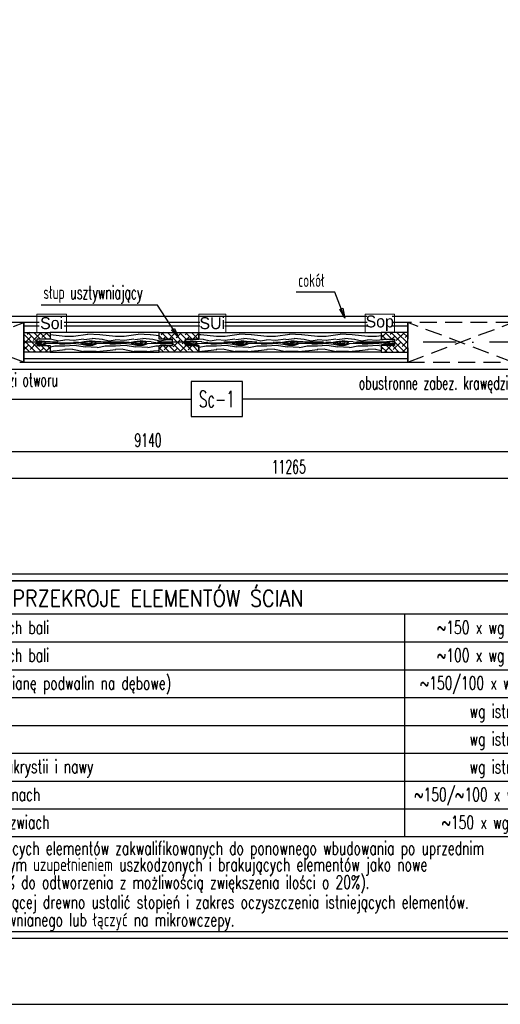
# Model space of a CAD drawing. Header units: centimetres. Extents: x 152786 to 159501, y -6718 to 1403.
# Tile 27 of 89: x 153489 to 153851, y -5032 to -4289. Entities that reach past the tile are written whole.
import ezdxf
from ezdxf.enums import TextEntityAlignment as Align

# ---------------------------------------------------------------- set-up
doc = ezdxf.new("R2010")
doc.units = ezdxf.units.CM
doc.header["$LTSCALE"] = 0.1
doc.linetypes.add('DASHDOT', pattern=[1, 0.5, -0.25, 0, -0.25])
doc.linetypes.add('DASHEDX2', pattern=[38.1, 25.4, -12.7])
doc.layers.get('0').update_dxf_attribs({"color": 45})
doc.layers.add('A_opisy więźby', color=51, linetype='Continuous', lineweight=13)
for name, color, linetype in [('A_wymiary_zewn', 4, 'Continuous'), ('Format', 7, 'Continuous'), ('hatch_R&F', 4, 'Continuous'), ('opisy_PROKON', 3, 'Continuous'), ('opisy_prętów_R&F', 2, 'Continuous'), ('opisy_R&F', 3, 'Continuous'), ('osie_R&F', 6, 'DASHDOT'), ('otwory_R&F', 8, 'DASHEDX2'), ('ozn_graficzne_R&F', 5, 'Continuous'), ('wymiary_R&F', 3, 'Continuous'), ('ściany_murowane_R&F', 13, 'Continuous')]:
    doc.layers.add(name, color=color, linetype=linetype)
doc.styles.add('1_100', font='romans.shx', dxfattribs={"width": 0.8})
doc.styles.add('arial', font='arial.ttf')
doc.styles.add('simplex 0.6', font='simplex.shx', dxfattribs={"width": 0.6})
doc.styles.add('TECH', font='FL Pismo Techniczne.ttf')
doc.dimstyles.new('1_100', dxfattribs={"dimscale": 1.5, "dimtxt": 10, "dimasz": 6, "dimexe": 0, "dimexo": 0, "dimgap": 1.5, "dimtad": 1, "dimdec": 1, "dimrnd": 1, "dimzin": 12, "dimdsep": 46, "dimtxsty": '1_100', "dimblk1": 'U1', "dimblk2": 'U1', "dimsah": 1, "dimcen": -6, "dimse1": 1, "dimse2": 1, "dimclrt": 2, "dimadec": 0, "dimazin": 0, "dimtfac": 0.072, "dimtdec": 1, "dimtix": 1, "dimtmove": 2, "dimatfit": 3, "dimldrblk": 'DOT', "dimfxl": 1, "dimtolj": 1, "dimtzin": 12, "dimarcsym": 0})
doc.dimstyles.new('1_100 ławy', dxfattribs={"dimtxt": 30, "dimasz": 18, "dimexe": 3, "dimexo": 3, "dimgap": -7, "dimtad": 1, "dimdec": 1, "dimrnd": 0.5, "dimzin": 9, "dimdsep": 46, "dimtxsty": 'arial', "dimblk": 'CLOSEDBLANK', "dimcen": 0.09, "dimadec": 0, "dimazin": 0, "dimtfac": 1, "dimtdec": 1, "dimtofl": 0, "dimtmove": 0, "dimatfit": 3, "dimldrblk": 'CLOSEDBLANK', "dimfxl": 1, "dimtvp": 1, "dimtolj": 1, "dimtzin": 0, "dimarcsym": 0})
doc.dimstyles.new('1_50 [mm] żelbet', dxfattribs={"dimtxt": 10, "dimasz": 0.5, "dimexe": 0.18, "dimexo": 0.0625, "dimgap": 3.5, "dimtad": 1, "dimlfac": 10, "dimrnd": 5, "dimdsep": 46, "dimtxsty": 'simplex 0.6', "dimblk1": 'KR', "dimblk2": 'KR', "dimsah": 1, "dimcen": 0.09, "dimse1": 1, "dimse2": 1, "dimclrd": 8, "dimadec": 0, "dimazin": 0, "dimtfac": 1, "dimtofl": 0, "dimtmove": 0, "dimatfit": 3, "dimfxl": 1, "dimtvp": 1, "dimtfill": 1, "dimtfillclr": 256, "dimtolj": 1, "dimtzin": 0, "dimarcsym": 0})
pattern_1 = [(349.6952, (3991.841, 1219.5027), (228.600036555, -38.09980505), [4.259694, -421.711222]), (0, (3996.032, 1218.74), (38.1, 38.1), [4.191, -33.909]), (18.4349, (4000.223, 1218.741), (76.2000172, 38.0999391), [3.6144705, -116.868283]), (172.875, (4003.652, 1219.8837), (266.70001447, -38.09993454), [3.071736, -304.1002935]), (174.8056, (4000.604, 1220.2647), (381.000025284, -38.09981744), [4.208298, -416.619957]), (194.0362, (3996.413, 1220.646), (-114.30002066, -38.09992533), [4.712703, -152.377597]), (9.4623, (3994.889, 1219.503), (190.50002997, 38.0999298), [2.3175465, -229.4357235]), (353.6598, (3997.175, 1219.8837), (-304.79997661, 38.10006039), [3.450108, -341.560061]), (185.7106, (4000.604, 1219.5027), (-342.89997768, -38.10005066), [3.8290125, -379.071264]), (168.6901, (3996.794, 1219.122), (152.40002937, -38.0999093), [1.942719, -192.329905]), (354.8056, (3988.412, 1219.1217), (-381.000025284, 38.09981744), [4.208298, -416.619957]), (348.6901, (3992.603, 1218.741), (-152.40002937, 38.0999093), [3.885438, -190.387186]), (0, (3996.413, 1217.98), (38.1, 38.1), [4.572, -33.528]), (20.556, (4000.985, 1217.9787), (190.50007021, 76.1998468), [3.255264, -322.271288]), (3.8141, (4004.033, 1219.1217), (533.39997427, 38.100233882), [5.727687, -567.04089]), (354.8056, (4009.748, 1219.5027), (-381.000025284, 38.09981744), [4.208298, -416.619957]), (0, (4013.94, 1219.12), (38.1, 38.1), [4.191, -33.909]), (5.1944, (3980.03, 1219.1217), (381.000025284, 38.09981744), [4.208298, -416.619957]), (354.8056, (3984.221, 1219.5027), (-381.000025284, 38.09981744), [4.208298, -416.619957]), (0, (3980.03, 1219.884), (38.1, 38.1), [2.286, -35.814]), (5.1944, (3982.316, 1219.8837), (381.000025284, 38.09981744), [4.208298, -416.619957]), (0, (3986.507, 1220.265), (38.1, 38.1), [3.81, -34.29]), (10.3048, (3990.317, 1220.2647), (-228.600036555, -38.09980505), [4.259694, -421.711222]), (5.1944, (3994.508, 1221.0267), (381.000025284, 38.09981744), [4.208298, -416.619957]), (354.8056, (3998.699, 1221.4077), (-381.000025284, 38.09981744), [4.208298, -416.619957]), (354.8056, (4002.89, 1221.0267), (-381.000025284, 38.09981744), [4.208298, -416.619957]), (351.8699, (4007.081, 1220.646), (-228.59999127, 38.09997482), [5.3881395, -264.019513]), (0, (4012.415, 1219.884), (38.1, 38.1), [5.715, -32.385]), (347.4712, (4010.891, 1197.0237), (190.50001162, -38.09998475), [3.5126295, -347.751997]), (354.2894, (4014.32, 1196.2617), (-342.89997768, 38.10005066), [3.8290125, -379.071264]), (8.1301, (4010.891, 1197.024), (228.59999127, 38.09997482), [2.6940885, -266.713602]), (9.4623, (4013.558, 1197.405), (190.50002997, 38.0999298), [4.6350555, -227.118177]), (0, (3980.03, 1198.167), (38.1, 38.1), [4.572, -33.528]), (350.5377, (3984.602, 1198.167), (-190.50002997, 38.0999298), [2.3175465, -229.4357235]), (201.8014, (3986.888, 1197.786), (114.30000984, 38.09999637), [2.0517615, -203.123025]), (192.9946, (3984.983, 1197.0237), (342.900029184, 76.199908), [5.083188, -503.234211]), (352.875, (4015.082, 1197.0237), (-266.70001447, 38.09993454), [3.071736, -304.1002935]), (7.125, (4015.082, 1197.0237), (266.70001447, 38.09993454), [3.071736, -304.1002935]), (0, (3980.03, 1197.405), (38.1, 38.1), [3.048, -35.052]), (194.0362, (3983.078, 1197.405), (-114.30002066, -38.09992533), [3.1418025, -153.948536]), (356.6335, (3988.412, 1198.5477), (-609.59997445, 38.10041802), [6.488202, -642.331443]), (357.7094, (3994.889, 1198.1667), (-914.400004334, 38.09983787), [9.53262, -943.729075]), (3.1798, (4004.414, 1197.7857), (647.700018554, 38.09965868), [6.8685915, -679.98895]), (9.4623, (4011.272, 1198.167), (190.50002997, 38.0999298), [6.952602, -224.800668]), (10.3048, (3980.03, 1194.7377), (-228.600036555, -38.09980505), [4.259694, -421.711222]), (15.9454, (3984.221, 1195.4997), (-152.40000495, -38.09999644), [5.5474365, -271.824755]), (0, (3989.555, 1197.024), (38.1, 38.1), [4.953, -33.147]), (351.8699, (3994.508, 1197.024), (-228.59999127, 38.09997482), [5.3881395, -264.019513]), (3.5763, (3999.842, 1196.2617), (571.50002525, 38.09964605), [6.1078875, -604.681557]), (351.2538, (4005.938, 1196.6427), (266.6999754, -38.100159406), [5.0112555, -496.115988]), (345.9638, (4010.891, 1195.881), (-114.30002066, 38.09992533), [4.712703, -152.377597]), (0, (4015.463, 1194.738), (38.1, 38.1), [2.667, -35.433]), (174.8056, (3988.412, 1198.5477), (381.000025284, -38.09981744), [8.416557, -412.411697]), (355.2364, (3980.03, 1200.8337), (-419.10003665, 38.099677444), [9.1756995, -449.60907]), (0, (3989.174, 1200.07), (38.1, 38.1), [8.763, -29.337]), (4.0856, (3997.937, 1200.0717), (495.300005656, 38.09985294), [10.695165, -524.0637855]), (0, (4008.605, 1200.834), (38.1, 38.1), [9.525, -28.575]), (7.125, (3980.03, 1192.8327), (266.70001447, 38.09993454), [9.2151705, -297.956859]), (6.3402, (3989.174, 1193.9757), (304.79997661, 38.10006039), [6.9002145, -338.109954]), (357.5104, (3996.032, 1194.7377), (-838.199979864, 38.100680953), [8.771268, -868.356607]), (353.4802, (4004.795, 1194.3567), (-990.599992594, 114.299982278), [13.4217915, -1328.758531]), (3.0128, (3980.03, 1217.5977), (685.800000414, 38.100156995), [7.24902, -717.6529335]), (351.8699, (3987.269, 1217.979), (-228.59999127, 38.09997482), [8.0822295, -261.325462]), (357.6141, (3995.27, 1216.8357), (-876.300019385, 38.099342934), [9.1519245, -906.04147]), (10.6197, (4004.414, 1216.4547), (-419.099938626, -76.200307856), [6.2022225, -614.020819]), (0, (4010.51, 1217.598), (38.1, 38.1), [7.62, -30.48]), (356.8202, (3980.03, 1222.1697), (-647.700018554, 38.09965868), [6.8685915, -679.98895]), (6.009, (3986.888, 1221.7887), (-380.999991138, -38.09997376), [7.279005, -720.620466]), (6.7098, (3994.127, 1222.5507), (-342.900038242, -38.099767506), [6.5216535, -645.645267]), (354.2894, (4000.604, 1223.3127), (-342.89997768, 38.10005066), [7.6580235, -375.242252]), (347.9052, (4008.224, 1222.5507), (-342.899946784, 76.200256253), [5.4550815, -540.053898]), (9.4623, (4013.558, 1221.408), (190.50002997, 38.0999298), [4.6350555, -227.118177]), (3.8141, (3980.03, 1214.9307), (533.39997427, 38.100233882), [5.727687, -567.04089]), (347.1957, (3985.745, 1215.3117), (-495.299917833, 114.300282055), [8.595741, -850.979426]), (0, (3994.127, 1213.407), (38.1, 38.1), [9.525, -28.575]), (5.4403, (4003.652, 1213.4067), (-419.100012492, -38.099747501), [8.037195, -795.683181]), (6.7098, (4011.653, 1214.1687), (-342.900038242, -38.099767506), [6.5216535, -645.645267]), (0, (3980.03, 1224.837), (38.1, 38.1), [6.477, -31.623]), (8.1301, (3986.507, 1224.837), (228.59999127, 38.09997482), [10.776318, -258.6313725]), (357.6141, (3997.175, 1226.3607), (-876.300019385, 38.099342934), [9.1519245, -906.04147]), (354.4725, (4006.319, 1225.9797), (800.100066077, -76.199443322), [11.8661685, -1174.7515875]), (6.8428, (3980.03, 1190.1657), (-647.699976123, -76.200304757), [9.593352, -949.74015]), (0, (3989.555, 1191.31), (38.1, 38.1), [10.668, -27.432]), (356.3478, (4000.223, 1191.3087), (-1181.100036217, 76.1995157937), [17.943423, -1776.400727]), (0, (3980.03, 1203.5), (38.1, 38.1), [9.144, -28.956]), (4.7636, (3989.174, 1203.5007), (419.10003665, 38.099677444), [9.1756995, -449.60907]), (358.1524, (3998.318, 1204.2627), (-1143.00001771, 38.099783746), [11.8171335, -1169.897228]), (357.2737, (4010.129, 1203.8817), (-762.000010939, 38.099848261), [8.0100675, -792.99656]), (354.8056, (3980.03, 1209.5967), (-381.000025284, 38.09981744), [8.416557, -412.411697]), (0, (3988.412, 1208.835), (38.1, 38.1), [12.192, -25.908]), (1.9092, (4000.604, 1208.8347), (1104.899963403, 38.100923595), [11.436363, -1132.1984595]), (3.5763, (4012.034, 1209.2157), (571.50002525, 38.09964605), [6.1078875, -604.681557])]

# ---------------------------------------------------------------- blocks, each defined once
blk = doc.blocks.new('U1')
for p, q in [((0, -1), (0, 1)), ((1.5, 0), (-1.5, 0))]:
    blk.add_line(p, q)
at = {"color": 2, "const_width": 0.1}
blk.add_lwpolyline([(-0.5, -0.5), (0.5, 0.5)], dxfattribs=at)
blk = doc.blocks.new('KR')
for p, q in [((-7, 0), (7, 0)), ((-4.9, -4.9), (4.9, 4.9)), ((0, -14), (0, 14))]:
    blk.add_line(p, q)
blk = doc.blocks.new('*D385')
at = {"layer": 'Defpoints', "color": 0, "transparency": 16777216}
for p in [(153128.51, -4532.71), (154042.38, -4532.71), (154042.38, -4615.12)]:
    blk.add_point(p, dxfattribs=at)
at = {"layer": 'wymiary_R&F', "color": 8, "lineweight": -2, "transparency": 16777216}
blk.add_line((153129.01, -4615.12), (154041.88, -4615.12), dxfattribs=at)
at = {"layer": 'wymiary_R&F', "color": 8, "linetype": 'ByBlock', "lineweight": -2, "transparency": 16777216, "xscale": 0.5, "yscale": 0.5, "zscale": 0.5, "rotation": 180}
blk.add_blockref('KR', (153128.51, -4615.12), dxfattribs=at)
at = {"layer": 'wymiary_R&F', "color": 8, "linetype": 'ByBlock', "lineweight": -2, "transparency": 16777216, "xscale": 0.5, "yscale": 0.5, "zscale": 0.5}
blk.add_blockref('KR', (154042.38, -4615.12), dxfattribs=at)
at = {"layer": 'wymiary_R&F', "color": 0, "transparency": 16777216, "insert": (153585.45, -4606.62), "char_height": 10, "attachment_point": 5, "style": 'simplex 0.6', "bg_fill": 3, "box_fill_scale": 1.1, "bg_fill_color": 256, "bg_fill_true_color": 13158600, "bg_fill_transparency": 0}
blk.add_mtext('\\A1;9140', dxfattribs=at)
blk = doc.blocks.new('*D387')
at = {"layer": 'Defpoints', "color": 0, "transparency": 16777216}
for p in [(153128.51, -4532.71), (154254.91, -4532.71), (154254.91, -4635.12)]:
    blk.add_point(p, dxfattribs=at)
at = {"layer": 'wymiary_R&F', "color": 8, "lineweight": -2, "transparency": 16777216}
blk.add_line((153129.01, -4635.12), (154254.41, -4635.12), dxfattribs=at)
at = {"layer": 'wymiary_R&F', "color": 8, "linetype": 'ByBlock', "lineweight": -2, "transparency": 16777216, "xscale": 0.5, "yscale": 0.5, "zscale": 0.5, "rotation": 180}
blk.add_blockref('KR', (153128.51, -4635.12), dxfattribs=at)
at = {"layer": 'wymiary_R&F', "color": 8, "linetype": 'ByBlock', "lineweight": -2, "transparency": 16777216, "xscale": 0.5, "yscale": 0.5, "zscale": 0.5}
blk.add_blockref('KR', (154254.91, -4635.12), dxfattribs=at)
at = {"layer": 'wymiary_R&F', "color": 0, "transparency": 16777216, "insert": (153691.71, -4626.62), "char_height": 10, "attachment_point": 5, "style": 'simplex 0.6', "bg_fill": 3, "box_fill_scale": 1.1, "bg_fill_color": 256, "bg_fill_true_color": 13158600, "bg_fill_transparency": 0}
blk.add_mtext('\\A1;11265', dxfattribs=at)
blk = doc.blocks.new('osie_konstr_nadziemne')
at = {"layer": 'osie_R&F', "ltscale": 500}
blk.add_lwpolyline([(158369.1, -4532.71), (157012.51, -4532.71)], dxfattribs=at)
blk = doc.blocks.new('_ClosedBlank')
at = {"color": 0, "linetype": 'ByBlock', "lineweight": -2}
for p, q in [((-1, 0.167), (0, 0)), ((-1, 0.167), (-1, -0.167)), ((0, 0), (-1, -0.167))]:
    blk.add_line(p, q, dxfattribs=at)
blk = doc.blocks.new('*D442')
at = {"layer": 'Defpoints', "color": 0, "transparency": 16777216}
for p in [(153113.53, -4547.7), (154046.45, -4547.7), (153113.53, -4575.5)]:
    blk.add_point(p, dxfattribs=at)
at = {"layer": 'wymiary_R&F', "color": 0, "lineweight": -2, "transparency": 16777216}
for p, q in [((153113.53, -4550.7), (153113.53, -4578.5)), ((154046.45, -4550.7), (154046.45, -4578.5)), ((153656.67, -4562.25), (153618.03, -4562.25)), ((153123.53, -4575.5), (153618.03, -4575.5)), ((154036.45, -4575.5), (153656.67, -4575.5)), ((153618.03, -4588.75), (153656.67, -4588.75))]:
    blk.add_line(p, q, dxfattribs=at)
at = {"layer": 'wymiary_R&F', "color": 0, "linetype": 'ByBlock', "lineweight": -2, "transparency": 16777216, "xscale": 10, "yscale": 10, "zscale": 10, "rotation": 180}
blk.add_blockref('_ClosedBlank', (153113.53, -4575.5), dxfattribs=at)
at = {"layer": 'wymiary_R&F', "color": 0, "linetype": 'ByBlock', "lineweight": -2, "transparency": 16777216, "xscale": 10, "yscale": 10, "zscale": 10}
blk.add_blockref('_ClosedBlank', (154046.45, -4575.5), dxfattribs=at)
at = {"layer": 'wymiary_R&F', "transparency": 16777216, "insert": (153637.35, -4575.5), "char_height": 12.5, "attachment_point": 5, "style": 'simplex 0.6', "bg_fill": 3, "box_fill_scale": 1.1, "bg_fill_color": 256, "bg_fill_true_color": 13158600, "bg_fill_transparency": 0}
blk.add_mtext('\\A1;{\\C2;Sc-1}', dxfattribs=at)
at = {"layer": 'wymiary_R&F', "color": 0, "lineweight": -2, "transparency": 16777216}
for p, q in [((153618.03, -4562.25), (153618.03, -4588.75)), ((153656.67, -4588.75), (153656.67, -4562.25))]:
    blk.add_line(p, q, dxfattribs=at)
blk = doc.blocks.new('tab_przekroje ścian')
at = {"color": 4}
for points in [[(155207.07, -1210.2), (155937.07, -1210.2), (155937.07, -935.66), (155207.07, -935.66)], [(155212.07, -1205.2), (155932.07, -1205.2), (155932.07, -940.66), (155212.07, -940.66)], [(155212.07, -940.66), (155932.07, -940.66), (155932.07, -965.66), (155212.07, -965.66)]]:
    blk.add_lwpolyline(points, close=True, dxfattribs=at)
for points in [[(155267.07, -965.66), (155267.07, -1133.66)], [(155749.4, -965.93), (155749.4, -1133.93)], [(155212.07, -986.66), (155932.07, -986.66)], [(155212.07, -1007.66), (155932.07, -1007.66)], [(155212.07, -1028.66), (155932.07, -1028.66)], [(155212.07, -1049.66), (155932.07, -1049.66)], [(155212.07, -1070.66), (155932.07, -1070.66)], [(155212.07, -1091.66), (155932.07, -1091.66)], [(155212.07, -1112.66), (155932.07, -1112.66)], [(155212.07, -1133.66), (155932.07, -1133.66)], [(155212.07, -1133.66), (155932.07, -1133.66)], [(155212.07, -1205.2), (155932.07, -1205.2)]]:
    blk.add_lwpolyline(points, dxfattribs=at)
at = {"layer": 'opisy_R&F', "color": 2, "style": 'simplex 0.6', "width": 0.85}
blk.add_text('PRZEKROJE ELEMENTÓW ŚCIAN', height=12.5, dxfattribs=at).set_placement((155563.42, -960), align=Align.CENTER)
at = {"layer": 'opisy_R&F', "style": 'simplex 0.6', "width": 0.68}
for s, p in [('Sc1', (155232.79, -980.69)), ('ściany bali - geometria wg istniejących bali ', (155275.58, -980.69)), ('~150 x wg istn. geometrii', (155774.04, -980.69)), ('Sc2', (155231.37, -1001.69)), ('ściany bali - geometria wg istniejących bali ', (155275.58, -1001.69)), ('~100 x wg istn. geometrii', (155774.04, -1001.69)), ('Pd', (155234.37, -1022.69)), ('projektowane podwaliny (założono wymianę podwalin na dębowe)', (155275.58, -1022.69)), ('~150/100 x wg istn. geometrii', (155761.19, -1022.69)), ('oczepy istniejące', (155274.66, -1043.69)), ('Ocz', (155231.44, -1043.69)), ('wg istn. geometrii', (155798.53, -1043.88)), ('SUi', (155231.53, -1064.69)), ('słupy usztywniejące istniejące', (155274.66, -1064.69)), ('wg istn. geometrii', (155798.53, -1064.88)), ('Ssi', (155231.53, -1085.69)), ('słupy istniejące na połączeniu ścian zakrystii i nawy', (155274.66, -1085.69)), ('wg istn. geometrii', (155798.53, -1085.88)), ('Soi/Sop', (155221.24, -1106.69)), ('słupki istniejące/projektowane przy oknach', (155274.66, -1106.69)), ('~150/~100 x wg istn. geometrii', (155756.8, -1106.88)), ('Sdi/Sdp', (155220.13, -1127.69)), ('słupki istniejące/projektowane przy drzwiach', (155274.66, -1127.69)), ('~150 x wg istn. geometrii', (155777.52, -1127.88)), ('Założono odtworzenie konstrukcji obiektu z istniejących elementów zakwalifikowanych do ponownego wbudowania po uprzednim ', (155218.32, -1147.33)), ('oczyszczeniu i zaimpregnowaniu wraz z ewentualnym uzupełnieniem uszkodzonych i brakujących elementów jako nowe', (155217.73, -1159.64)), ('wg istniejącego wzoru i typu drewna (założono 40%%% do odtworzenia z możliwością zwiększenia ilości o 20%%%).    ', (155217.73, -1173.07)), ('Na etapie realizacji, przy udziale Komisji kwalifikującej drewno ustalić stopień i zakres oczyszczenia istniejących elementów. ', (155218.32, -1187.97)), ('Przekroje nośne wykonać z jednego elementu drewnianego lub łączyć na mikrowczepy.', (155218.32, -1201.32))]:
    blk.add_text(s, height=10, dxfattribs=at).set_placement(p)

msp = doc.modelspace()

# ---------------------------------------------------------------- hatches: boundary and pattern name
at = {"layer": 'hatch_R&F'}
h = msp.add_hatch(dxfattribs=at)
h.set_pattern_fill('ANSI38', color=256, angle=90)
h.set_pattern_definition([(135, (3852.841, 1190.1657), (-2.24506403, -2.24506403), []), (225, (3852.841, 1190.1657), (-2.24506403, -6.73519209), [7.9375, -4.7625])])
h.paths.add_polyline_path([(153491.6564, -4525.2003), (153511.6564, -4525.2003), (153511.6564, -4530.2003), (153501.6564, -4530.2003), (153501.6564, -4535.2003), (153511.6564, -4535.2003), (153511.6564, -4540.2003), (153491.6564, -4540.2003), (153491.6564, -4535.2003), (153491.6564, -4530.2003)])
h = msp.add_hatch(dxfattribs=at)
h.set_pattern_fill('WOOD8', color=256, scale=1.5)
h.set_pattern_definition(pattern_1)
h.paths.add_polyline_path([(153511.6564, -4525.2003), (153511.6564, -4530.2003), (153501.6564, -4530.2003), (153501.6564, -4535.2003), (153511.6564, -4535.2003), (153511.6564, -4540.2003), (153593.8452, -4540.2003), (153593.8452, -4535.2003), (153603.8452, -4535.2003), (153603.8452, -4530.2003), (153593.8452, -4530.2003), (153593.8452, -4525.2003)])
h = msp.add_hatch(dxfattribs=at)
h.set_pattern_fill('ANSI38', color=256, angle=90)
h.set_pattern_definition([(135, (-2496, 1650.1657), (-2.24506403, -2.24506403), []), (225, (-2496, 1650.1657), (-2.24506403, -6.73519209), [7.9375, -4.7625])])
h.paths.add_polyline_path([(153593.8452, -4525.2003), (153623.8452, -4525.2003), (153623.8452, -4530.2003), (153613.8452, -4530.2003), (153613.8452, -4535.2003), (153623.8452, -4535.2003), (153623.8452, -4540.2003), (153593.8452, -4540.2003), (153593.8452, -4535.2003), (153603.8452, -4535.2003), (153603.8452, -4530.2003), (153593.8452, -4530.2003)])
h = msp.add_hatch(dxfattribs=at)
h.set_pattern_fill('WOOD8', color=256, scale=1.5)
h.set_pattern_definition(pattern_1)
h.paths.add_polyline_path([(153761.5341, -4540.2003), (153761.5341, -4535.2003), (153771.5341, -4535.2003), (153771.5341, -4530.2003), (153761.5341, -4530.2003), (153761.5341, -4525.2003), (153623.8452, -4525.2003), (153623.8452, -4530.2003), (153613.8452, -4530.2003), (153613.8452, -4535.2003), (153623.8452, -4535.2003), (153623.8452, -4540.2003)])
h = msp.add_hatch(dxfattribs=at)
h.set_pattern_fill('ANSI38', color=256, angle=90)
h.set_pattern_definition([(135, (4216.719, 1190.1657), (-2.24506403, -2.24506403), []), (225, (4216.719, 1190.1657), (-2.24506403, -6.73519209), [7.9375, -4.7625])])
h.paths.add_polyline_path([(153781.5341, -4525.2003), (153761.5341, -4525.2003), (153761.5341, -4530.2003), (153771.5341, -4530.2003), (153771.5341, -4535.2003), (153761.5341, -4535.2003), (153761.5341, -4540.2003), (153781.5341, -4540.2003), (153781.5341, -4535.2003), (153781.5341, -4530.2003)])

# ---------------------------------------------------------------- linework, layer by layer
at = {"layer": 'A_opisy więźby'}
for points in [[(153523.9124, -4511.4275), (153523.9124, -4525.2003), (153501.6564, -4525.2003), (153501.6564, -4511.4275)], [(153644.1012, -4511.4275), (153644.1012, -4525.2003), (153623.8452, -4525.2003), (153623.8452, -4511.4275)], [(153771.5341, -4511.4275), (153771.5341, -4525.2003), (153749.2781, -4525.2003), (153749.2781, -4511.4275)]]:
    msp.add_lwpolyline(points, close=True, dxfattribs=at)
at = {"layer": 'Format'}
msp.add_lwpolyline([(152785.6077, -5032.3377), (154885.6077, -5032.3377), (154885.6077, -3547.3377), (152785.6077, -3547.3377)], close=True, dxfattribs=at)
at = {"layer": 'otwory_R&F', "ltscale": 5}
for p, q in [((153491.6583, -4547.7134), (153412.6564, -4517.7003)), ((153412.6583, -4547.7134), (153491.6564, -4517.7003)), ((153860.536, -4547.7134), (153781.5341, -4517.7003)), ((153781.536, -4547.7134), (153860.5341, -4517.7003))]:
    msp.add_line(p, q, dxfattribs=at)
for points in [[(153412.6583, -4547.7134), (153491.6583, -4547.7134), (153491.6564, -4517.7003), (153412.6564, -4517.7003)], [(153781.536, -4547.7134), (153860.536, -4547.7134), (153860.5341, -4517.7003), (153781.5341, -4517.7003)]]:
    msp.add_lwpolyline(points, close=True, dxfattribs=at)
at = {"layer": 'ozn_graficzne_R&F'}
msp.add_lwpolyline([(152895.6077, -4982.3377), (154835.6077, -4982.3377), (154835.6077, -3597.3377), (152895.6077, -3597.3377)], close=True, dxfattribs=at)
at = {"layer": 'ściany_murowane_R&F', "color": 6, "lineweight": -3, "ltscale": 0.5}
for points in [[(153108.0341, -4056.2003), (153747.0341, -4056.2003), (153747.0341, -4056.2003), (153747.0341, -4056.2003), (153747.0341, -4056.2003), (153747.0341, -4056.2003), (153747.0341, -3787.2003), (154031.0341, -3787.2003), (154031.0341, -4056.2003), (154031.0341, -4056.2003), (154031.0341, -4056.2003), (154031.0341, -4056.2003), (154031.0341, -4056.2003), (154060.939, -4056.2003), (154275.4303, -4200.0698), (154275.4303, -4420.7926), (154275.4303, -4420.7926), (154275.4303, -4420.7926), (154275.4303, -4420.7926), (154275.4303, -4420.7926), (154047.9378, -4553.2003), (153108.0341, -4553.2003)], [(154235.4303, -4397.792), (154037.1447, -4513.2003), (153148.0341, -4513.2003), (153148.0341, -4378.082), (153143.5341, -4378.082)]]:
    msp.add_lwpolyline(points, dxfattribs=at)
at = {"layer": 'ściany_murowane_R&F', "color": 4, "lineweight": -3, "ltscale": 0.5}
for points in [[(153781.5341, -4517.7003), (153491.6564, -4517.7003), (153491.6564, -4520.2003), (153781.5341, -4520.2003)], [(153491.6564, -4547.7003), (153781.5341, -4547.7003), (153781.5341, -4517.7003), (153491.6564, -4517.7003)], [(153781.5341, -4545.2003), (153491.6564, -4545.2003), (153491.6564, -4547.7003), (153781.5341, -4547.7003)]]:
    msp.add_lwpolyline(points, close=True, dxfattribs=at)
at = {"layer": 'ściany_murowane_R&F', "lineweight": -3, "ltscale": 0.5}
for points in [[(153491.6564, -4525.2003), (153511.6564, -4525.2003), (153511.6564, -4530.2003), (153501.6564, -4530.2003), (153501.6564, -4535.2003), (153511.6564, -4535.2003), (153511.6564, -4540.2003), (153491.6564, -4540.2003), (153491.6564, -4535.2003), (153491.6564, -4535.2003), (153491.6564, -4530.2003), (153491.6564, -4530.2003), (153491.6564, -4525.2003)], [(153781.5341, -4525.2003), (153761.5341, -4525.2003), (153761.5341, -4530.2003), (153771.5341, -4530.2003), (153771.5341, -4535.2003), (153761.5341, -4535.2003), (153761.5341, -4540.2003), (153781.5341, -4540.2003), (153781.5341, -4535.2003), (153781.5341, -4535.2003), (153781.5341, -4530.2003), (153781.5341, -4530.2003), (153781.5341, -4525.2003)]]:
    msp.add_lwpolyline(points, dxfattribs=at)
at = {"layer": 'ściany_murowane_R&F', "color": 3, "lineweight": -3, "ltscale": 0.5}
for points in [[(153593.8452, -4525.2003), (153511.6564, -4525.2003), (153511.6564, -4530.2003), (153501.6564, -4530.2003), (153501.6564, -4535.2003), (153511.6564, -4535.2003), (153511.6564, -4540.2003), (153593.8452, -4540.2003), (153593.8452, -4535.2003), (153603.8452, -4535.2003), (153603.8452, -4530.2003), (153593.8452, -4530.2003)], [(153623.8452, -4525.2003), (153761.5341, -4525.2003), (153761.5341, -4530.2003), (153771.5341, -4530.2003), (153771.5341, -4535.2003), (153761.5341, -4535.2003), (153761.5341, -4540.2003), (153623.8452, -4540.2003), (153623.8452, -4535.2003), (153613.8452, -4535.2003), (153613.8452, -4530.2003), (153623.8452, -4530.2003)]]:
    msp.add_lwpolyline(points, close=True, dxfattribs=at)
at = {"layer": 'ściany_murowane_R&F', "color": 2, "lineweight": -3, "ltscale": 0.5}
msp.add_lwpolyline([(153593.8452, -4525.2003), (153623.8452, -4525.2003), (153623.8452, -4530.2003), (153613.8452, -4530.2003), (153613.8452, -4535.2003), (153623.8452, -4535.2003), (153623.8452, -4540.2003), (153593.8452, -4540.2003), (153593.8452, -4535.2003), (153603.8452, -4535.2003), (153603.8452, -4530.2003), (153593.8452, -4530.2003), (153593.8452, -4525.2003)], dxfattribs=at)

# ---------------------------------------------------------------- block references
at = {"layer": 'A_wymiary_zewn'}
msp.add_blockref('tab_przekroje ścian', (-1970.4318, -3772.1404), dxfattribs=at)

# ---------------------------------------------------------------- texts
at = {"layer": 'opisy_prętów_R&F', "color": 3, "style": 'simplex 0.6', "width": 0.6}
for s, p in [('cokół', (153698.8202, -4490.9179)), ('słup usztywniający', (153506.5085, -4500.0134)), ('obustronne zabez. krawędzi otworu', (153373.715, -4566.0554)), ('obustronne zabez. krawędzi otworu', (153744.4673, -4568.3427))]:
    msp.add_text(s, height=10, dxfattribs=at).set_placement(p)

# ---------------------------------------------------------------- leaders
at = {"layer": 'opisy_PROKON', "color": 8}
for points in [[(153734.074, -4514.4414), (153726.4272, -4494.9018), (153697.2656, -4494.9018)], [(153608.3934, -4529.1217), (153592.6409, -4504.692), (153504.9539, -4504.692)]]:
    msp.add_leader(points, dimstyle='1_100', override={"dimasz": 5, "dimtad": 0, "dimldrblk": 'ClosedBlank'}, dxfattribs=at)

# ---------------------------------------------------------------- next in the draw order: dimensions: what is measured, and where the dimension line sits
at = {"layer": 'wymiary_R&F'}
dim = msp.add_linear_dim(base=(154042.3847, -4615.1156), p1=(153128.5121, -4532.7134), p2=(154042.3847, -4532.7134), dimstyle='1_50 [mm] żelbet', override={"dimtxsty": 'simplex 0.6'}, dxfattribs=at)
dim.commit()
dim.dimension.update_dxf_attribs({"geometry": '*D385', "text_midpoint": (153585.4484, -4606.6156)})

# ---------------------------------------------------------------- next in the draw order: dimensions: what is measured, and where the dimension line sits
dim = msp.add_linear_dim(base=(154254.9084, -4635.1156), p1=(153128.5121, -4532.7134), p2=(154254.9084, -4532.7134), dimstyle='1_50 [mm] żelbet', override={"dimtxsty": 'simplex 0.6'}, dxfattribs=at)
dim.commit()
dim.dimension.update_dxf_attribs({"geometry": '*D387', "text_midpoint": (153691.7103, -4626.6156)})

# ---------------------------------------------------------------- next in the draw order: block references
at = {"layer": 'A_wymiary_zewn'}
msp.add_blockref('osie_konstr_nadziemne', (-4000, 0), dxfattribs=at)

# ---------------------------------------------------------------- next in the draw order: texts
at = {"layer": 'A_opisy więźby', "char_height": 9, "width": 18.756, "attachment_point": 5, "style": 'TECH', "bg_fill": 3, "box_fill_scale": 1, "bg_fill_color": 1, "bg_fill_transparency": 0}
for s, insert in [('Soi', (153512.7183, -4518.3139)), ('SUi', (153633.9732, -4518.3139)), ('Sop', (153760.34, -4518.3139))]:
    msp.add_mtext(s, dxfattribs=dict(at, insert=insert))

# ---------------------------------------------------------------- next in the draw order: dimensions: what is measured, and where the dimension line sits
at = {"layer": 'wymiary_R&F'}
dim = msp.add_linear_dim(base=(153113.5341, -4575.4981), p1=(154046.4541, -4547.7003), p2=(153113.5341, -4547.7003), angle=180, text='{\\C2;Sc-1}', dimstyle='1_100 ławy', override={"dimtxt": 12.5, "dimasz": 10, "dimtad": 0, "dimtxsty": 'simplex 0.6', "dimblk1": 'ClosedBlank', "dimblk2": 'ClosedBlank', "dimclrt": 256, "dimtmove": 2, "dimtfill": 1, "dimtfillclr": 7, "dimtolj": 1}, dxfattribs=at)
dim.commit()
dim.dimension.update_dxf_attribs({"geometry": '*D442', "text_midpoint": (153637.3525, -4575.4981), "dimtype": 160})

doc.saveas('drawing.dxf')
